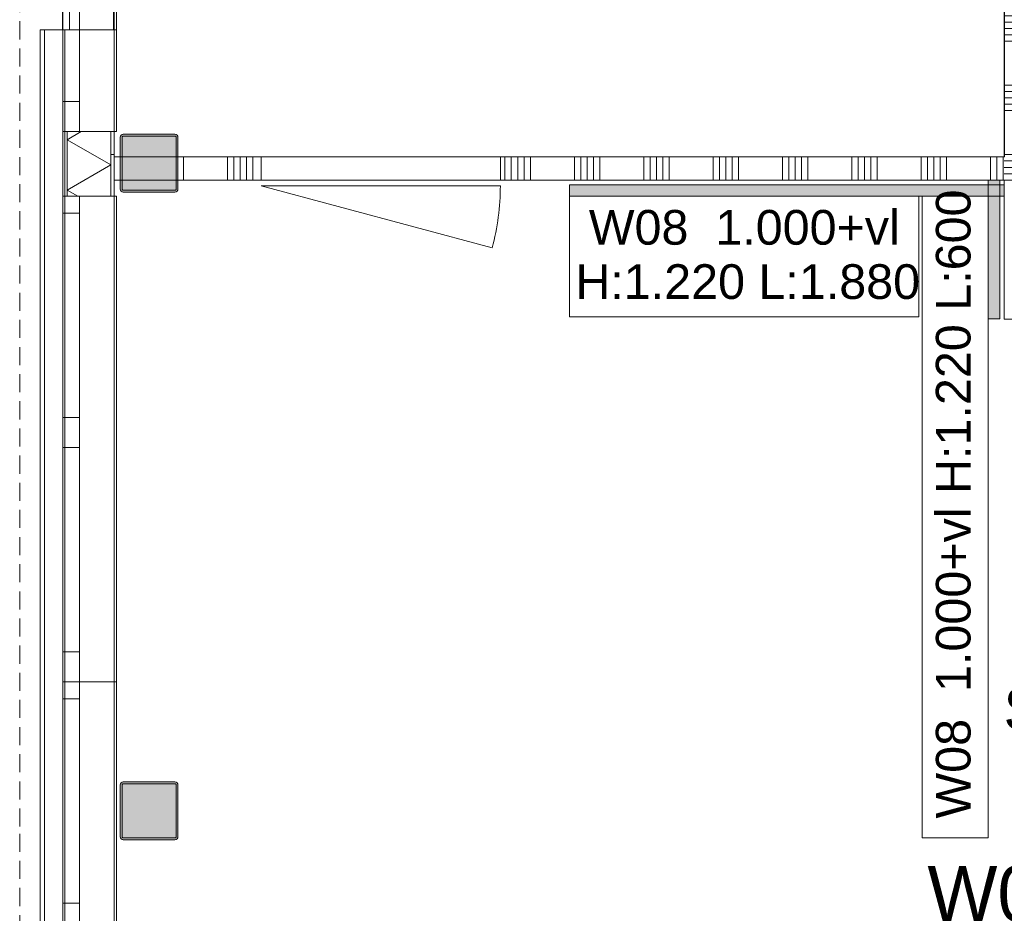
# Model space of a CAD drawing. Header units: millimetres. Extents: x -409 to 257590, y -7854 to 67330.
# Tile 101 of 205: x -409 to 3850, y 35720 to 39583. Entities that reach past the tile are written whole.
import ezdxf
from ezdxf.enums import TextEntityAlignment as Align

# ---------------------------------------------------------------- set-up
doc = ezdxf.new("R2010")
doc.units = ezdxf.units.MM
doc.header["$MEASUREMENT"] = 0
doc.linetypes.add('B0702', pattern=[117.37, 78.119999, -39.250001])
doc.linetypes.add('Wipeout_Contour', pattern=[1000, 0, -1000])
for name, color, linetype in [('42 Binnenwandafw', 7, 'Continuous'), ('42 Binnenwandafw Doorsnede-arcering', 7, 'Continuous'), ('Info Wandafwerking aanduiding', 7, 'Continuous'), ('New_21 Buitenwanden', 7, 'Continuous'), ('New_21 Buitenwanden Doorsnede-arcering', 7, 'Continuous'), ('New_21 Buitenwanden Laagscheidingslijnen', 7, 'Continuous'), ('New_21 Buitenwanden Ramen', 7, 'Continuous'), ('New_21 Vliesgevels', 7, 'Continuous'), ('New_21 Vliesgevels Afdek-arcering', 7, 'Continuous'), ('New_22 NC Binnenwanden', 7, 'Continuous'), ('New_22 NC Binnenwanden Deuren', 7, 'Continuous'), ('New_22 NC Binnenwanden Doorsnede-arcering', 7, 'Continuous'), ('New_23 Vloeren', 7, 'Continuous'), ('New_41 Buitenwandafwerking houten latten', 7, 'Continuous'), ('New_Z Ruimtefuncties', 7, 'Continuous'), ('New_Z Ruimtefuncties Zone omranding', 7, 'Continuous'), ('New_Z Ruimtefuncties Zone tekst', 7, 'Continuous'), ('S-COLS-____-OTLN.RVT S', 7, 'Continuous'), ('S-COLS-____-OTLN.RVT S 2D arcering', 7, 'Continuous')]:
    doc.layers.add(name, color=color, linetype=linetype)
doc.styles.add('GENERATED_STYLE_1', font='txt')
doc.styles.add('GENERATED_STYLE_2', font='txt')
pattern_1 = [(1e-14, (0, 0), (0, 200), [])]

# ---------------------------------------------------------------- blocks, each defined once
blk = doc.blocks.new('Slab_1_2', base_point=(0, 42578.3))
at = {"layer": 'New_23 Vloeren', "color": 1, "linetype": 'Continuous', "lineweight": 0, "flags": 128}
blk.add_lwpolyline([(25600, 28000.1), (25600, 47486.3), (25600, 47510), (25600, 63060), (0, 63060), (0, 42578.3), (0, 39540), (0, 17060)], dxfattribs=at)
blk = doc.blocks.new('Wall_218_2', base_point=(-0.2, 39540))
at = {"layer": 'New_21 Buitenwanden', "color": 8, "linetype": 'Continuous', "lineweight": 0, "true_color": 0x778488}
for p, q in [((-302.2, 39540), (-302.2, 16845.8)), ((-214.2, 39540), (-214.2, 16915.8))]:
    blk.add_line(p, q, dxfattribs=at)
at = {"layer": 'New_21 Buitenwanden', "color": 8, "linetype": 'Continuous', "lineweight": 0, "true_color": 0x778488, "flags": 128}
for points in [[(-320.2, 39540), (-320.2, 16757.8)], [(-320.2, 39540), (-302.2, 39540)], [(-302.2, 39540), (-214.2, 39540)], [(-214.2, 39540), (-144.2, 39540)], [(-144.2, 39540), (-0.2, 39540)], [(-0.2, 17059.8), (-0.2, 39540)]]:
    blk.add_lwpolyline(points, dxfattribs=at)
blk = doc.blocks.new('*X917')
at = {"layer": 'New_22 NC Binnenwanden Doorsnede-arcering', "color": 254, "linetype": 'Continuous', "lineweight": 0, "true_color": 0xe9ebeb}
for p, q in [((3923, 40990.3), (3850, 40990.3)), ((3950, 40990.3), (3923, 40990.3)), ((3923, 40800), (3850, 40800)), ((3923, 40772.6), (3850, 40772.6)), ((3950, 40800), (3923, 40800)), ((3950, 40772.6), (3923, 40772.6)), ((3923, 40745.1), (3850, 40745.1)), ((3950, 40745.1), (3923, 40745.1)), ((3923, 40717.7), (3850, 40717.7)), ((3923, 40690.3), (3850, 40690.3)), ((3950, 40717.7), (3923, 40717.7)), ((3950, 40690.3), (3923, 40690.3)), ((3923, 40500), (3850, 40500)), ((3923, 40472.6), (3850, 40472.6)), ((3950, 40500), (3923, 40500)), ((3950, 40472.6), (3923, 40472.6)), ((3923, 40445.1), (3850, 40445.1)), ((3950, 40445.1), (3923, 40445.1)), ((3923, 40417.7), (3850, 40417.7)), ((3923, 40390.3), (3850, 40390.3)), ((3950, 40417.7), (3923, 40417.7)), ((3950, 40390.3), (3923, 40390.3)), ((3923, 40200), (3850, 40200)), ((3923, 40172.6), (3850, 40172.6)), ((3950, 40200), (3923, 40200)), ((3950, 40172.6), (3923, 40172.6)), ((3923, 40145.1), (3850, 40145.1)), ((3950, 40145.1), (3923, 40145.1)), ((3923, 40117.7), (3850, 40117.7)), ((3923, 40090.3), (3850, 40090.3)), ((3950, 40117.7), (3923, 40117.7)), ((3950, 40090.3), (3923, 40090.3)), ((3923, 39900), (3850, 39900)), ((3923, 39872.6), (3850, 39872.6)), ((3950, 39900), (3923, 39900)), ((3950, 39872.6), (3923, 39872.6)), ((3923, 39845.1), (3850, 39845.1)), ((3950, 39845.1), (3923, 39845.1)), ((3923, 39817.7), (3850, 39817.7)), ((3923, 39790.3), (3850, 39790.3)), ((3950, 39817.7), (3923, 39817.7)), ((3950, 39790.3), (3923, 39790.3)), ((3923, 39600), (3850, 39600)), ((3923, 39572.6), (3850, 39572.6)), ((3950, 39600), (3923, 39600)), ((3950, 39572.6), (3923, 39572.6)), ((3923, 39545.1), (3850, 39545.1)), ((3950, 39545.1), (3923, 39545.1)), ((3923, 39517.7), (3850, 39517.7)), ((3923, 39490.3), (3850, 39490.3)), ((3950, 39517.7), (3923, 39517.7)), ((3950, 39490.3), (3923, 39490.3)), ((3923, 39300), (3850, 39300)), ((3923, 39272.6), (3850, 39272.6)), ((3950, 39300), (3923, 39300)), ((3950, 39272.6), (3923, 39272.6)), ((3923, 39245.1), (3850, 39245.1)), ((3950, 39245.1), (3923, 39245.1)), ((3923, 39217.7), (3850, 39217.7)), ((3923, 39190.3), (3850, 39190.3)), ((3950, 39217.7), (3923, 39217.7)), ((3950, 39190.3), (3923, 39190.3)), ((3923, 39000), (3850, 39000)), ((3950, 39000), (3923, 39000))]:
    blk.add_line(p, q, dxfattribs=at)
blk = doc.blocks.new('*X918')
at = {"layer": 'New_22 NC Binnenwanden Doorsnede-arcering', "color": 254, "linetype": 'Continuous', "lineweight": 0, "true_color": 0xe9ebeb}
for p, q in [((3923, 38972.6), (3867.4, 38972.6)), ((3950, 38972.6), (3923, 38972.6)), ((3923, 38945.1), (3894.9, 38945.1)), ((3950, 38945.1), (3923, 38945.1)), ((3923, 38917.7), (3922.3, 38917.7)), ((3950, 38917.7), (3923, 38917.7)), ((3950, 38890.3), (3949.7, 38890.3))]:
    blk.add_line(p, q, dxfattribs=at)
blk = doc.blocks.new('*X919')
at = {"layer": 'New_22 NC Binnenwanden Doorsnede-arcering', "color": 254, "linetype": 'Continuous', "lineweight": 0, "true_color": 0xe9ebeb}
for p, q in [((3867.4, 38972.6), (3850, 38972.6)), ((3894.9, 38945.1), (3850, 38945.1)), ((3922.3, 38917.7), (3850, 38917.7)), ((3923, 38890.3), (3850, 38890.3)), ((3949.7, 38890.3), (3923, 38890.3))]:
    blk.add_line(p, q, dxfattribs=at)
blk = doc.blocks.new('Wall_229_2', base_point=(3850, 38990))
at = {"layer": 'New_22 NC Binnenwanden', "color": 8, "linetype": 'Continuous', "lineweight": 0, "true_color": 0x778488, "flags": 128}
for points in [[(3850, 41010), (3850, 38990)], [(3950, 38890), (3950, 41010)], [(3950, 38890), (3850, 38890)]]:
    blk.add_lwpolyline(points, dxfattribs=at)
at = {"layer": 'New_22 NC Binnenwanden', "color": 8, "lineweight": 0, "true_color": 0x778488}
for name in ['*X917', '*X919', '*X918']:
    blk.add_blockref(name, (0, 0), dxfattribs=at)
blk = doc.blocks.new('Curtain Wall_64_2')
at = {"color": 254, "linetype": 'Wipeout_Contour', "lineweight": 0, "ltscale": 167281.200661}
blk.add_wipeout([(-4, 41060), (-4, 42580), (-224, 42580), (-224, 41060)], dxfattribs=at).dxf.layer = 'New_21 Vliesgevels Afdek-arcering'
at = {"layer": 'New_21 Vliesgevels', "color": 1, "linetype": 'Continuous', "lineweight": 0, "flags": 128}
blk.add_lwpolyline([(-4, 42580), (-224, 42580)], dxfattribs=at)
at = {"color": 254, "linetype": 'Wipeout_Contour', "lineweight": 0, "ltscale": 161201.245983}
blk.add_wipeout([(-4, 41060), (-224, 41060), (-224, 39540), (-4, 39540)], dxfattribs=at).dxf.layer = 'New_21 Vliesgevels Afdek-arcering'
at = {"layer": 'New_21 Vliesgevels', "color": 1, "linetype": 'Continuous', "lineweight": 0, "flags": 128}
for points in [[(-224, 39540), (-224, 41060), (-224, 42580)], [(-194, 42580), (-194, 41060), (-194, 39540)], [(-4, 39540), (-4, 41060), (-4, 42580)], [(-224, 39540), (-4, 39540)]]:
    blk.add_lwpolyline(points, dxfattribs=at)
blk = doc.blocks.new('*X1457')
at = {"layer": 'New_21 Buitenwanden Doorsnede-arcering', "color": 254, "linetype": 'Continuous', "lineweight": 0, "true_color": 0xe9ebeb}
for q in [(-46.3, 41120), (-154.3, 41000)]:
    blk.add_line((-204.2, 41028.8), q, dxfattribs=at)
blk = doc.blocks.new('R rechthoekige opening 22_3')
at = {"layer": 'New_21 Buitenwanden Ramen', "color": 1, "linetype": 'Continuous', "lineweight": 0}
for p, q in [((-730, 150), (-730, 160)), ((-730, 160), (730, 160)), ((730, 160), (730, 150))]:
    blk.add_line(p, q, dxfattribs=at)
at = {"layer": 'New_21 Buitenwanden Ramen', "color": 9, "linetype": 'Continuous', "lineweight": 0}
for p, q in [((-730, 135), (-730, 150)), ((-730, 0), (-730, 135)), ((730, 135), (730, 150)), ((730, 0), (730, 135)), ((-730, -54), (-730, 0)), ((730, -54), (730, 0)), ((-730, -72), (-730, -54)), ((730, -72), (730, -54))]:
    blk.add_line(p, q, dxfattribs=at)
blk = doc.blocks.new('Wall_349_2', base_point=(-0.2, 42580))
at = {"layer": 'New_21 Buitenwanden Doorsnede-arcering', "linetype": 'Continuous', "lineweight": 0, "true_color": 0xe9ebeb}
h = blk.add_hatch(dxfattribs=at)
h.set_pattern_fill('930_Lijnen_vert_200_0002', color=254, style=0, pattern_type=2)
h.set_pattern_definition(pattern_1)
h.paths.add_polyline_path([(-15.2, 41120), (-15.2, 41000), (-0.2, 41000), (-0.2, 41120)])
at = {"layer": 'New_21 Buitenwanden', "color": 8, "linetype": 'Continuous', "lineweight": 0, "true_color": 0x778488}
for p, q in [((-222.2, 42580), (-204.2, 42580)), ((-204.2, 42580), (-150.2, 42580)), ((-150.2, 42580), (-15.2, 42580)), ((-15.2, 42580), (-0.2, 42580)), ((-222.2, 41120), (-204.2, 41120)), ((-204.2, 41120), (-150.2, 41120)), ((-150.2, 41120), (-15.2, 41120)), ((-15.2, 41120), (-0.2, 41120)), ((-222.2, 41000), (-204.2, 41000)), ((-204.2, 41000), (-150.2, 41000)), ((-150.2, 41000), (-15.2, 41000)), ((-15.2, 41000), (-0.2, 41000)), ((-222.2, 39540), (-204.2, 39540)), ((-204.2, 39540), (-150.2, 39540)), ((-150.2, 39540), (-15.2, 39540)), ((-15.2, 39540), (-0.2, 39540))]:
    blk.add_line(p, q, dxfattribs=at)
at = {"layer": 'New_21 Buitenwanden', "color": 8, "linetype": 'Continuous', "lineweight": 0, "true_color": 0x778488, "flags": 128}
for points in [[(-222.2, 41120), (-222.2, 41000)], [(-0.2, 41000), (-0.2, 41120)]]:
    blk.add_lwpolyline(points, dxfattribs=at)
at = {"layer": 'New_21 Buitenwanden Laagscheidingslijnen', "color": 8, "linetype": 'Continuous', "lineweight": 0, "true_color": 0x778488}
for p, q in [((-204.2, 41120), (-204.2, 41000)), ((-15.2, 41000), (-15.2, 41120))]:
    blk.add_line(p, q, dxfattribs=at)
at = {"layer": 'New_21 Buitenwanden', "color": 8, "lineweight": 0, "true_color": 0x778488}
blk.add_blockref('*X1457', (0, 0), dxfattribs=at)
at = {"layer": 'New_21 Buitenwanden Ramen', "color": 1, "linetype": 'Continuous', "lineweight": 0, "xscale": -1, "zscale": 1000, "rotation": 270.0000000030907}
for p in [(-150.2, 41850), (-150.2, 40270)]:
    blk.add_blockref('R rechthoekige opening 22_3', p, dxfattribs=at)
blk = doc.blocks.new('Wall_410_2', base_point=(1969.6, 38890))
at = {"layer": '42 Binnenwandafw Doorsnede-arcering', "linetype": 'Continuous', "lineweight": 0, "true_color": 0x934451}
blk.add_hatch(color=15, dxfattribs=at).paths.add_polyline_path([(1969.5, 38820), (3849.9, 38819.9), (3849.9, 38869.9), (1969.6, 38870)])
at = {"layer": '42 Binnenwandafw', "color": 15, "linetype": 'Continuous', "lineweight": 0, "true_color": 0x934451, "flags": 128}
for points in [[(1969.6, 38870), (1969.5, 38820)], [(3849.9, 38869.9), (1969.6, 38870)], [(3849.9, 38819.9), (3849.9, 38869.9)], [(1969.5, 38820), (3849.9, 38819.9)]]:
    blk.add_lwpolyline(points, dxfattribs=at)
blk = doc.blocks.new('Wall_411_2', base_point=(3850, 38889.9))
at = {"layer": '42 Binnenwandafw Doorsnede-arcering', "linetype": 'Continuous', "lineweight": 0, "true_color": 0x934451}
blk.add_hatch(color=15, dxfattribs=at).paths.add_polyline_path([(3780, 38889.9), (3780, 38289.6), (3830, 38289.6), (3830, 38889.9)])
at = {"layer": '42 Binnenwandafw', "color": 15, "linetype": 'Continuous', "lineweight": 0, "true_color": 0x934451, "flags": 128}
for points in [[(3780, 38889.9), (3780, 38289.6)], [(3830, 38889.9), (3780, 38889.9)], [(3830, 38289.6), (3830, 38889.9)], [(3780, 38289.6), (3830, 38289.6)]]:
    blk.add_lwpolyline(points, dxfattribs=at)
blk = doc.blocks.new('Column 327[10]_2', base_point=(0.5, 3))
at = {"layer": 'S-COLS-____-OTLN.RVT S 2D arcering', "linetype": 'Continuous', "lineweight": 0, "true_color": 0x778488}
h = blk.add_hatch(color=8, dxfattribs=at)
h.paths.add_polyline_path([(25.5, 38851), (26.5, 38846), (29.3, 38841.8), (33.5, 38838.9), (38.5, 38838), (262.5, 38838), (267.5, 38838.9), (271.7, 38841.8), (274.5, 38846), (275.5, 38851), (275.5, 39075), (274.5, 39079.9), (271.7, 39084.1), (267.5, 39087), (262.5, 39088), (38.5, 39088), (33.5, 39087), (29.3, 39084.1), (26.5, 39079.9), (25.5, 39075)])
h.paths.add_polyline_path([(262.5, 38846), (38.5, 38846), (36.6, 38846.3), (35, 38847.4), (33.9, 38849), (33.5, 38851), (33.5, 39075), (33.9, 39076.9), (35, 39078.5), (36.6, 39079.6), (38.5, 39080), (262.5, 39080), (264.4, 39079.6), (266.1, 39078.5), (267.1, 39076.9), (267.5, 39075), (267.5, 38851), (267.1, 38849), (266.1, 38847.4), (264.4, 38846.3)], flags=0)
blk.add_hatch(color=8, dxfattribs=at).paths.add_polyline_path([(262.5, 39080), (38.5, 39080), (36.6, 39079.6), (35, 39078.5), (33.9, 39076.9), (33.5, 39075), (33.5, 38851), (33.9, 38849), (35, 38847.4), (36.6, 38846.3), (38.5, 38846), (262.5, 38846), (264.4, 38846.3), (266.1, 38847.4), (267.1, 38849), (267.5, 38851), (267.5, 39075), (267.1, 39076.9), (266.1, 39078.5), (264.4, 39079.6)])
at = {"layer": 'S-COLS-____-OTLN.RVT S', "color": 1, "linetype": 'Continuous', "lineweight": 0}
for p, q in [((26.5, 39079.9), (25.5, 39075)), ((25.5, 39075), (25.5, 38851)), ((29.3, 39084.1), (26.5, 39079.9)), ((33.5, 39087), (29.3, 39084.1)), ((38.5, 39088), (33.5, 39087)), ((33.5, 39075), (33.9, 39076.9)), ((33.5, 38851), (33.5, 39075)), ((33.9, 39076.9), (35, 39078.5)), ((35, 39078.5), (36.6, 39079.6)), ((36.6, 39079.6), (38.5, 39080)), ((262.5, 39088), (38.5, 39088)), ((38.5, 39080), (262.5, 39080)), ((267.5, 39087), (262.5, 39088)), ((262.5, 39080), (264.4, 39079.6)), ((264.4, 39079.6), (266.1, 39078.5)), ((266.1, 39078.5), (267.1, 39076.9)), ((267.1, 39076.9), (267.5, 39075)), ((271.7, 39084.1), (267.5, 39087)), ((267.5, 39075), (267.5, 38851)), ((274.5, 39079.9), (271.7, 39084.1)), ((275.5, 39075), (274.5, 39079.9)), ((275.5, 38851), (275.5, 39075)), ((25.5, 38851), (26.5, 38846)), ((26.5, 38846), (29.3, 38841.8)), ((33.9, 38849), (33.5, 38851)), ((35, 38847.4), (33.9, 38849)), ((36.6, 38846.3), (35, 38847.4)), ((38.5, 38846), (36.6, 38846.3)), ((262.5, 38846), (38.5, 38846)), ((264.4, 38846.3), (262.5, 38846)), ((266.1, 38847.4), (264.4, 38846.3)), ((267.1, 38849), (266.1, 38847.4)), ((267.5, 38851), (267.1, 38849)), ((271.7, 38841.8), (274.5, 38846)), ((274.5, 38846), (275.5, 38851)), ((29.3, 38841.8), (33.5, 38838.9)), ((33.5, 38838.9), (38.5, 38838)), ((38.5, 38838), (262.5, 38838)), ((262.5, 38838), (267.5, 38838.9)), ((267.5, 38838.9), (271.7, 38841.8))]:
    blk.add_line(p, q, dxfattribs=at)
blk = doc.blocks.new('Column 328[11]_2', base_point=(0.5, 3))
at = {"layer": 'S-COLS-____-OTLN.RVT S 2D arcering', "linetype": 'Continuous', "lineweight": 0, "true_color": 0x778488}
h = blk.add_hatch(color=8, dxfattribs=at)
h.paths.add_polyline_path([(25.5, 36051), (26.5, 36046), (29.3, 36041.8), (33.5, 36038.9), (38.5, 36038), (262.5, 36038), (267.5, 36038.9), (271.7, 36041.8), (274.5, 36046), (275.5, 36051), (275.5, 36275), (274.5, 36279.9), (271.7, 36284.1), (267.5, 36287), (262.5, 36288), (38.5, 36288), (33.5, 36287), (29.3, 36284.1), (26.5, 36279.9), (25.5, 36275)])
h.paths.add_polyline_path([(262.5, 36046), (38.5, 36046), (36.6, 36046.3), (35, 36047.4), (33.9, 36049), (33.5, 36051), (33.5, 36275), (33.9, 36276.9), (35, 36278.5), (36.6, 36279.6), (38.5, 36280), (262.5, 36280), (264.4, 36279.6), (266.1, 36278.5), (267.1, 36276.9), (267.5, 36275), (267.5, 36051), (267.1, 36049), (266.1, 36047.4), (264.4, 36046.3)], flags=0)
blk.add_hatch(color=8, dxfattribs=at).paths.add_polyline_path([(262.5, 36280), (38.5, 36280), (36.6, 36279.6), (35, 36278.5), (33.9, 36276.9), (33.5, 36275), (33.5, 36051), (33.9, 36049), (35, 36047.4), (36.6, 36046.3), (38.5, 36046), (262.5, 36046), (264.4, 36046.3), (266.1, 36047.4), (267.1, 36049), (267.5, 36051), (267.5, 36275), (267.1, 36276.9), (266.1, 36278.5), (264.4, 36279.6)])
at = {"layer": 'S-COLS-____-OTLN.RVT S', "color": 1, "linetype": 'Continuous', "lineweight": 0}
for p, q in [((26.5, 36279.9), (25.5, 36275)), ((25.5, 36275), (25.5, 36051)), ((29.3, 36284.1), (26.5, 36279.9)), ((33.5, 36287), (29.3, 36284.1)), ((38.5, 36288), (33.5, 36287)), ((33.5, 36275), (33.9, 36276.9)), ((33.5, 36051), (33.5, 36275)), ((33.9, 36276.9), (35, 36278.5)), ((35, 36278.5), (36.6, 36279.6)), ((36.6, 36279.6), (38.5, 36280)), ((262.5, 36288), (38.5, 36288)), ((38.5, 36280), (262.5, 36280)), ((267.5, 36287), (262.5, 36288)), ((262.5, 36280), (264.4, 36279.6)), ((264.4, 36279.6), (266.1, 36278.5)), ((266.1, 36278.5), (267.1, 36276.9)), ((267.1, 36276.9), (267.5, 36275)), ((271.7, 36284.1), (267.5, 36287)), ((267.5, 36275), (267.5, 36051)), ((274.5, 36279.9), (271.7, 36284.1)), ((275.5, 36275), (274.5, 36279.9)), ((275.5, 36051), (275.5, 36275)), ((25.5, 36051), (26.5, 36046)), ((26.5, 36046), (29.3, 36041.8)), ((29.3, 36041.8), (33.5, 36038.9)), ((33.9, 36049), (33.5, 36051)), ((33.5, 36038.9), (38.5, 36038)), ((35, 36047.4), (33.9, 36049)), ((36.6, 36046.3), (35, 36047.4)), ((38.5, 36046), (36.6, 36046.3)), ((262.5, 36046), (38.5, 36046)), ((38.5, 36038), (262.5, 36038)), ((264.4, 36046.3), (262.5, 36046)), ((262.5, 36038), (267.5, 36038.9)), ((266.1, 36047.4), (264.4, 36046.3)), ((267.1, 36049), (266.1, 36047.4)), ((267.5, 36051), (267.1, 36049)), ((267.5, 36038.9), (271.7, 36041.8)), ((271.7, 36041.8), (274.5, 36046)), ((274.5, 36046), (275.5, 36051))]:
    blk.add_line(p, q, dxfattribs=at)
blk = doc.blocks.new('SBO_2.07_32_2', base_point=(3926.8, 36168.2))
at = {"layer": 'New_Z Ruimtefuncties Zone tekst', "color": 2, "lineweight": 0}
for tag, height, style, p in [('DUMMY_938', 180, 'GENERATED_STYLE_1', (4355.8, 36733.9)), ('ROOM_NAME', 180, 'GENERATED_STYLE_1', (4355.8, 36692.8)), ('DUMMY_939', 180, 'GENERATED_STYLE_1', (4355.8, 36356.8)), ('ROOM_NUMBER', 180, 'GENERATED_STYLE_1', (4355.8, 36315.6)), ('stWallCovering', 240, 'GENERATED_STYLE_2', (4355.8, 35924.8))]:
    blk.add_attdef(tag, text='', height=height, dxfattribs=dict(at, style=style)).set_placement(p, align=Align.TOP_RIGHT)
at = {"layer": 'New_Z Ruimtefuncties Zone tekst', "color": 2, "lineweight": 0, "style": 'GENERATED_STYLE_2'}
blk.add_attdef('DUMMY_940', text='', height=240, dxfattribs=at).set_placement((3497.8, 35979.6), align=Align.TOP_LEFT)
blk = doc.blocks.new('Curtain Wall_74_2')
at = {"layer": 'New_41 Buitenwandafwerking houten latten', "color": 253, "linetype": 'B0702', "lineweight": 0, "true_color": 0x99a3a6, "flags": 128}
for points in [[(-409.2, 63050.6), (-409.2, 63005.2), (-409.2, 62905.2), (-409.2, 62805.2), (-409.2, 62705.2), (-409.2, 62659.8), (-409.2, 62559.8), (-409.2, 62459.8), (-409.2, 62359.8), (-409.2, 62314.4), (-409.2, 62214.4), (-409.2, 62114.4), (-409.2, 62014.4), (-409.2, 61969), (-409.2, 61869), (-409.2, 61769), (-409.2, 61669), (-409.2, 61623.6), (-409.2, 61523.6), (-409.2, 61423.6), (-409.2, 61323.6), (-409.2, 61278.2), (-409.2, 61178.2), (-409.2, 61078.2), (-409.2, 60978.2), (-409.2, 60932.8), (-409.2, 60832.8), (-409.2, 60732.8), (-409.2, 60632.8), (-409.2, 60587.4), (-409.2, 60487.4), (-409.2, 60387.4), (-409.2, 60287.4), (-409.2, 60242), (-409.2, 60142), (-409.2, 60042), (-409.2, 59942), (-409.2, 59896.6), (-409.2, 59796.6), (-409.2, 59696.6), (-409.2, 59596.6), (-409.2, 59551.2), (-409.2, 59451.2), (-409.2, 59351.2), (-409.2, 59251.2), (-409.2, 59205.8), (-409.2, 59105.8), (-409.2, 59005.8), (-409.2, 58905.8), (-409.2, 58860.4), (-409.2, 58760.4), (-409.2, 58660.4), (-409.2, 58560.4), (-409.2, 58515), (-409.2, 58415), (-409.2, 58315), (-409.2, 58215), (-409.2, 58169.6), (-409.2, 58069.6), (-409.2, 57969.6), (-409.2, 57869.6), (-409.2, 57824.2), (-409.2, 57724.2), (-409.2, 57624.2), (-409.2, 57524.2), (-409.2, 57478.8), (-409.2, 57378.8), (-409.2, 57278.8), (-409.2, 57178.8), (-409.2, 57133.4), (-409.2, 57033.4), (-409.2, 56933.4), (-409.2, 56833.4), (-409.2, 56788), (-409.2, 56688), (-409.2, 56588), (-409.2, 56488), (-409.2, 56442.6), (-409.2, 56342.6), (-409.2, 56242.6), (-409.2, 56142.6), (-409.2, 56097.2), (-409.2, 55997.2), (-409.2, 55897.2), (-409.2, 55797.2), (-409.2, 55751.8), (-409.2, 55651.8), (-409.2, 55551.8), (-409.2, 55451.8), (-409.2, 55406.4), (-409.2, 55306.4), (-409.2, 55206.4), (-409.2, 55106.4), (-409.2, 55061), (-409.2, 54961), (-409.2, 54861), (-409.2, 54761), (-409.2, 54715.6), (-409.2, 54615.6), (-409.2, 54515.6), (-409.2, 54415.6), (-409.2, 54370.2), (-409.2, 54270.2), (-409.2, 54170.2), (-409.2, 54070.2), (-409.2, 54024.8), (-409.2, 53924.8), (-409.2, 53824.8), (-409.2, 53724.8), (-409.2, 53679.4), (-409.2, 53579.4), (-409.2, 53479.4), (-409.2, 53379.4), (-409.2, 53334), (-409.2, 53234), (-409.2, 53134), (-409.2, 53034), (-409.2, 52988.6), (-409.2, 52888.6), (-409.2, 52788.6), (-409.2, 52688.6), (-409.2, 52643.2), (-409.2, 52543.2), (-409.2, 52443.2), (-409.2, 52343.2), (-409.2, 52297.8), (-409.2, 52197.8), (-409.2, 52097.8), (-409.2, 51997.8), (-409.2, 51952.4), (-409.2, 51852.4), (-409.2, 51752.4), (-409.2, 51652.4), (-409.2, 51607), (-409.2, 51507), (-409.2, 51407), (-409.2, 51307), (-409.2, 51261.6), (-409.2, 51161.6), (-409.2, 51061.6), (-409.2, 50961.6), (-409.2, 50916.2), (-409.2, 50816.2), (-409.2, 50716.2), (-409.2, 50616.2), (-409.2, 50570.8), (-409.2, 50470.8), (-409.2, 50370.8), (-409.2, 50270.8), (-409.2, 50225.4), (-409.2, 50125.4), (-409.2, 50025.4), (-409.2, 49925.4), (-409.2, 49880), (-409.2, 49780), (-409.2, 49680), (-409.2, 49580), (-409.2, 49534.6), (-409.2, 49434.6), (-409.2, 49334.6), (-409.2, 49234.6), (-409.2, 49189.2), (-409.2, 49089.2), (-409.2, 48989.2), (-409.2, 48889.2), (-409.2, 48843.8), (-409.2, 48743.8), (-409.2, 48643.8), (-409.2, 48543.8), (-409.2, 48498.4), (-409.2, 48398.4), (-409.2, 48298.4), (-409.2, 48198.4), (-409.2, 48153), (-409.2, 48053), (-409.2, 47953), (-409.2, 47853), (-409.2, 47807.6), (-409.2, 47707.6), (-409.2, 47607.6), (-409.2, 47507.6), (-409.2, 47462.2), (-409.2, 47362.2), (-409.2, 47262.2), (-409.2, 47162.2), (-409.2, 47116.8), (-409.2, 47016.8), (-409.2, 46916.8), (-409.2, 46816.8), (-409.2, 46771.4), (-409.2, 46671.4), (-409.2, 46571.4), (-409.2, 46471.4), (-409.2, 46426), (-409.2, 46326), (-409.2, 46226), (-409.2, 46126), (-409.2, 46080.6), (-409.2, 45980.6), (-409.2, 45880.6), (-409.2, 45780.6), (-409.2, 45735.2), (-409.2, 45635.2), (-409.2, 45535.2), (-409.2, 45435.2), (-409.2, 45389.8), (-409.2, 45289.8), (-409.2, 45189.8), (-409.2, 45089.8), (-409.2, 45044.4), (-409.2, 44944.4), (-409.2, 44844.4), (-409.2, 44744.4), (-409.2, 44699), (-409.2, 44599), (-409.2, 44499), (-409.2, 44399), (-409.2, 44353.6), (-409.2, 44253.6), (-409.2, 44153.6), (-409.2, 44053.6), (-409.2, 44008.2), (-409.2, 43908.2), (-409.2, 43808.2), (-409.2, 43708.2), (-409.2, 43662.8), (-409.2, 43562.8), (-409.2, 43462.8), (-409.2, 43362.8), (-409.2, 43317.4), (-409.2, 43217.4), (-409.2, 43117.4), (-409.2, 43017.4), (-409.2, 42972), (-409.2, 42872), (-409.2, 42772), (-409.2, 42672), (-409.2, 42626.6), (-409.2, 42526.6), (-409.2, 42426.6), (-409.2, 42326.6), (-409.2, 42281.2), (-409.2, 42181.2), (-409.2, 42081.2), (-409.2, 41981.2), (-409.2, 41935.8), (-409.2, 41835.8), (-409.2, 41735.8), (-409.2, 41635.8), (-409.2, 41590.4), (-409.2, 41490.4), (-409.2, 41390.4), (-409.2, 41290.4), (-409.2, 41245), (-409.2, 41145), (-409.2, 41045), (-409.2, 40945), (-409.2, 40899.6), (-409.2, 40799.6), (-409.2, 40699.6), (-409.2, 40599.6), (-409.2, 40554.2), (-409.2, 40454.2), (-409.2, 40354.2), (-409.2, 40254.2), (-409.2, 40208.8), (-409.2, 40108.8), (-409.2, 40008.8), (-409.2, 39908.8), (-409.2, 39863.4), (-409.2, 39763.4), (-409.2, 39663.4), (-409.2, 39563.4), (-409.2, 39518), (-409.2, 39418), (-409.2, 39318), (-409.2, 39218), (-409.2, 39172.6), (-409.2, 39072.6), (-409.2, 38972.6), (-409.2, 38872.6), (-409.2, 38827.2), (-409.2, 38727.2), (-409.2, 38627.2), (-409.2, 38527.2), (-409.2, 38481.8), (-409.2, 38381.8), (-409.2, 38281.8), (-409.2, 38181.8), (-409.2, 38136.4), (-409.2, 38036.4), (-409.2, 37936.4), (-409.2, 37836.4), (-409.2, 37791), (-409.2, 37691), (-409.2, 37591), (-409.2, 37491), (-409.2, 37445.6), (-409.2, 37345.6), (-409.2, 37245.6), (-409.2, 37145.6), (-409.2, 37100.2), (-409.2, 37000.2), (-409.2, 36900.2), (-409.2, 36800.2), (-409.2, 36754.8), (-409.2, 36654.8), (-409.2, 36554.8), (-409.2, 36454.8), (-409.2, 36409.4), (-409.2, 36309.4), (-409.2, 36209.4), (-409.2, 36109.4), (-409.2, 36064)], [(-409.2, 36064), (-409.2, 35964), (-409.2, 35864), (-409.2, 35764), (-409.2, 35718.6), (-409.2, 35618.6), (-409.2, 35518.6), (-409.2, 35418.6), (-409.2, 35373.2), (-409.2, 35273.2), (-409.2, 35173.2), (-409.2, 35073.2), (-409.2, 35027.8), (-409.2, 34927.8), (-409.2, 34827.8), (-409.2, 34727.8), (-409.2, 34682.4), (-409.2, 34582.4), (-409.2, 34482.4), (-409.2, 34382.4), (-409.2, 34337), (-409.2, 34237), (-409.2, 34137), (-409.2, 34037), (-409.2, 33991.6), (-409.2, 33891.6), (-409.2, 33791.6), (-409.2, 33691.6), (-409.2, 33646.2), (-409.2, 33546.2), (-409.2, 33446.2), (-409.2, 33346.2), (-409.2, 33300.8), (-409.2, 33200.8), (-409.2, 33100.8), (-409.2, 33000.8), (-409.2, 32955.4), (-409.2, 32855.4), (-409.2, 32755.4), (-409.2, 32655.4), (-409.2, 32610), (-409.2, 32510), (-409.2, 32410), (-409.2, 32310), (-409.2, 32264.6), (-409.2, 32164.6), (-409.2, 32064.6), (-409.2, 31964.6), (-409.2, 31919.2), (-409.2, 31819.2), (-409.2, 31719.2), (-409.2, 31619.2), (-409.2, 31573.8), (-409.2, 31473.8), (-409.2, 31373.8), (-409.2, 31273.8), (-409.2, 31228.4), (-409.2, 31128.4), (-409.2, 31028.4), (-409.2, 30928.4), (-409.2, 30883), (-409.2, 30783), (-409.2, 30683), (-409.2, 30583), (-409.2, 30537.6), (-409.2, 30437.6), (-409.2, 30337.6), (-409.2, 30237.6), (-409.2, 30192.2), (-409.2, 30092.2), (-409.2, 29992.2), (-409.2, 29892.2), (-409.2, 29846.8), (-409.2, 29746.8), (-409.2, 29646.8), (-409.2, 29546.8), (-409.2, 29501.4), (-409.2, 29401.4), (-409.2, 29301.4), (-409.2, 29201.4), (-409.2, 29156), (-409.2, 29056), (-409.2, 28956), (-409.2, 28856), (-409.2, 28810.6), (-409.2, 28710.6), (-409.2, 28610.6), (-409.2, 28510.6), (-409.2, 28465.2), (-409.2, 28365.2), (-409.2, 28265.2), (-409.2, 28165.2), (-409.2, 28119.8), (-409.2, 28019.8), (-409.2, 27919.8), (-409.2, 27819.8), (-409.2, 27774.4), (-409.2, 27674.4), (-409.2, 27574.4), (-409.2, 27474.4), (-409.2, 27429), (-409.2, 27329), (-409.2, 27229), (-409.2, 27129), (-409.2, 27083.6), (-409.2, 26983.6), (-409.2, 26883.6), (-409.2, 26783.6), (-409.2, 26738.2), (-409.2, 26638.2), (-409.2, 26538.2), (-409.2, 26438.2), (-409.2, 26392.8), (-409.2, 26292.8), (-409.2, 26192.8), (-409.2, 26092.8), (-409.2, 26047.4), (-409.2, 25947.4), (-409.2, 25847.4), (-409.2, 25747.4), (-409.2, 25702), (-409.2, 25602), (-409.2, 25502), (-409.2, 25402), (-409.2, 25356.6), (-409.2, 25256.6), (-409.2, 25156.6), (-409.2, 25056.6), (-409.2, 25011.2), (-409.2, 24911.2), (-409.2, 24811.2), (-409.2, 24711.2), (-409.2, 24665.8), (-409.2, 24565.8), (-409.2, 24465.8), (-409.2, 24365.8), (-409.2, 24320.4), (-409.2, 24220.4), (-409.2, 24120.4), (-409.2, 24020.4), (-409.2, 23975), (-409.2, 23875), (-409.2, 23775), (-409.2, 23675), (-409.2, 23629.6), (-409.2, 23529.6), (-409.2, 23429.6), (-409.2, 23329.6), (-409.2, 23284.2), (-409.2, 23184.2), (-409.2, 23084.2), (-409.2, 22984.2), (-409.2, 22938.8), (-409.2, 22838.8), (-409.2, 22738.8), (-409.2, 22638.8), (-409.2, 22593.4), (-409.2, 22493.4), (-409.2, 22393.4), (-409.2, 22293.4), (-409.2, 22248), (-409.2, 22148), (-409.2, 22048), (-409.2, 21948), (-409.2, 21902.6), (-409.2, 21802.6), (-409.2, 21702.6), (-409.2, 21602.6), (-409.2, 21557.2), (-409.2, 21457.2), (-409.2, 21357.2), (-409.2, 21257.2), (-409.2, 21211.8), (-409.2, 21111.8), (-409.2, 21011.8), (-409.2, 20911.8), (-409.2, 20866.4), (-409.2, 20766.4), (-409.2, 20666.4), (-409.2, 20566.4), (-409.2, 20521), (-409.2, 20421), (-409.2, 20321), (-409.2, 20221), (-409.2, 20175.6), (-409.2, 20075.6), (-409.2, 19975.6), (-409.2, 19875.6), (-409.2, 19830.2), (-409.2, 19730.2), (-409.2, 19630.2), (-409.2, 19530.2), (-409.2, 19484.8), (-409.2, 19384.8), (-409.2, 19284.8), (-409.2, 19184.8), (-409.2, 19139.4), (-409.2, 19039.4), (-409.2, 18939.4), (-409.2, 18839.4), (-409.2, 18794), (-409.2, 18694), (-409.2, 18594), (-409.2, 18494), (-409.2, 18448.6), (-409.2, 18348.6), (-409.2, 18248.6), (-409.2, 18148.6), (-409.2, 18103.2), (-409.2, 18003.2), (-409.2, 17903.2), (-409.2, 17803.2), (-409.2, 17757.8), (-409.2, 17657.8), (-409.2, 17557.8), (-409.2, 17457.8), (-409.2, 17412.4), (-409.2, 17312.4), (-409.2, 17212.4), (-409.2, 17112.4), (-409.2, 17067)]]:
    blk.add_lwpolyline(points, dxfattribs=at)
blk = doc.blocks.new('*X2255')
at = {"layer": 'New_22 NC Binnenwanden Doorsnede-arcering', "color": 254, "linetype": 'Continuous', "lineweight": 0, "true_color": 0xe9ebeb}
blk.add_line((-0.2, 38890), (-0.2, 38990), dxfattribs=at)
blk = doc.blocks.new('Wall_498_2', base_point=(-0.2, 38990))
at = {"layer": 'New_22 NC Binnenwanden', "color": 8, "linetype": 'Continuous', "lineweight": 0, "true_color": 0x778488, "flags": 128}
for points in [[(25, 38990), (-0.2, 38990)], [(-0.2, 38990), (-0.2, 38890)], [(-0.2, 38890), (25, 38890)]]:
    blk.add_lwpolyline(points, dxfattribs=at)
at = {"layer": 'New_22 NC Binnenwanden', "color": 8, "lineweight": 0, "true_color": 0x778488}
blk.add_blockref('*X2255', (0, 0), dxfattribs=at)
blk = doc.blocks.new('*X2370')
at = {"layer": 'New_21 Buitenwanden Doorsnede-arcering', "color": 254, "linetype": 'Continuous', "lineweight": 0, "true_color": 0xe9ebeb}
for p, q in [((-204.2, 39064.7), (-143, 39100)), ((-204.2, 39064.7), (-15.2, 38955.6)), ((-204.2, 38846.4), (-15.2, 38955.6)), ((-204.2, 38846.4), (-158.4, 38820))]:
    blk.add_line(p, q, dxfattribs=at)
blk = doc.blocks.new('Rnx horizontaal 22_50')
at = {"layer": 'New_21 Buitenwanden Ramen', "color": 1, "linetype": 'Continuous', "lineweight": 0}
for p, q in [((-1050, 150), (-1050, 160)), ((-1050, 160), (1050, 160)), ((1050, 160), (1050, 150)), ((-1050, 0), (-920, 0)), ((-920, 0), (-920, -72)), ((-920, 0), (-36.5, 0)), ((-36.5, -72), (-36.5, 0)), ((-36.5, 0), (57, 0)), ((57, 0), (93.5, 0)), ((93.5, 0), (93.5, -72)), ((93.5, 0), (977, 0)), ((977, -72), (977, 0)), ((977, 0), (1050, 0)), ((-920, -72), (-1050, -72)), ((-36.5, -72), (-920, -72)), ((57, -72), (-36.5, -72)), ((93.5, -72), (57, -72)), ((977, -72), (93.5, -72)), ((1050, -72), (977, -72))]:
    blk.add_line(p, q, dxfattribs=at)
at = {"layer": 'New_21 Buitenwanden Ramen', "color": 9, "linetype": 'Continuous', "lineweight": 0}
for p, q in [((-1050, 135), (-1050, 150)), ((-1050, 0), (-1050, 135)), ((1050, 135), (1050, 150)), ((1050, 0), (1050, 135)), ((-1050, -54), (-1050, 0)), ((-1050, -54), (-1050, 0)), ((1050, -54), (1050, 0)), ((1050, -54), (1050, 0)), ((-1050, -72), (-1050, -54)), ((-1050, -72), (-1050, -54)), ((1050, -72), (1050, -54)), ((1050, -72), (1050, -54))]:
    blk.add_line(p, q, dxfattribs=at)
blk = doc.blocks.new('R2 bl ol 22')
at = {"layer": 'New_21 Buitenwanden Ramen', "color": 1, "linetype": 'Continuous', "lineweight": 0}
for p, q in [((-950, 150), (-950, 160)), ((-950, 160), (950, 160)), ((950, 160), (950, 150)), ((-950, 0), (-877, 0)), ((-877, 0), (-877, -72)), ((-877, 0), (-93.5, 0)), ((-93.5, -72), (-93.5, 0)), ((-93.5, 0), (-57, 0)), ((-57, 0), (36.5, 0)), ((36.5, 0), (36.5, -72)), ((36.5, 0), (820, 0)), ((820, -72), (820, 0)), ((820, 0), (950, 0)), ((-877, -72), (-950, -72)), ((-93.5, -72), (-877, -72)), ((-57, -72), (-93.5, -72)), ((36.5, -72), (-57, -72)), ((820, -72), (36.5, -72)), ((950, -72), (820, -72))]:
    blk.add_line(p, q, dxfattribs=at)
at = {"layer": 'New_21 Buitenwanden Ramen', "color": 9, "linetype": 'Continuous', "lineweight": 0}
for p, q in [((-950, 135), (-950, 150)), ((-950, 0), (-950, 135)), ((950, 135), (950, 150)), ((950, 0), (950, 135)), ((-950, -54), (-950, 0)), ((-950, -54), (-950, 0)), ((950, -54), (950, 0)), ((950, -54), (950, 0)), ((-950, -72), (-950, -54)), ((-950, -72), (-950, -54)), ((950, -72), (950, -54)), ((950, -72), (950, -54))]:
    blk.add_line(p, q, dxfattribs=at)
blk = doc.blocks.new('Wall_509_2', base_point=(-0.2, 39529))
at = {"layer": 'New_21 Buitenwanden Doorsnede-arcering', "linetype": 'Continuous', "lineweight": 0, "true_color": 0xe9ebeb}
h = blk.add_hatch(dxfattribs=at)
h.set_pattern_fill('930_Lijnen_vert_200_0002', color=254, style=0, pattern_type=2)
h.set_pattern_definition(pattern_1)
h.paths.add_polyline_path([(-15.2, 38820), (-0.2, 38820), (-0.2, 39100), (-15.2, 39100)])
at = {"layer": 'New_21 Buitenwanden', "color": 8, "linetype": 'Continuous', "lineweight": 0, "true_color": 0x778488}
for p, q in [((-222.2, 39100), (-204.2, 39100)), ((-204.2, 39100), (-150.2, 39100)), ((-150.2, 39100), (-15.2, 39100)), ((-15.2, 39100), (-0.2, 39100)), ((-222.2, 38820), (-204.2, 38820)), ((-204.2, 38820), (-150.2, 38820)), ((-150.2, 38820), (-15.2, 38820)), ((-15.2, 38820), (-0.2, 38820))]:
    blk.add_line(p, q, dxfattribs=at)
at = {"layer": 'New_21 Buitenwanden', "color": 8, "linetype": 'Continuous', "lineweight": 0, "true_color": 0x778488, "flags": 128}
for points in [[(-222.2, 39100), (-222.2, 38820)], [(-0.2, 38820), (-0.2, 39100)]]:
    blk.add_lwpolyline(points, dxfattribs=at)
at = {"layer": 'New_21 Buitenwanden Laagscheidingslijnen', "color": 8, "linetype": 'Continuous', "lineweight": 0, "true_color": 0x778488}
for p, q in [((-204.2, 39100), (-204.2, 38820)), ((-15.2, 38820), (-15.2, 39100))]:
    blk.add_line(p, q, dxfattribs=at)
at = {"layer": 'New_21 Buitenwanden', "color": 8, "lineweight": 0, "true_color": 0x778488}
blk.add_blockref('*X2370', (0, 0), dxfattribs=at)
at = {"layer": 'New_21 Buitenwanden Ramen', "color": 1, "linetype": 'Continuous', "lineweight": 0, "zscale": 1000, "rotation": 270}
blk.add_blockref('R2 bl ol 22', (-150.2, 40050), dxfattribs=at)
at = {"layer": 'New_21 Buitenwanden Ramen', "color": 1, "linetype": 'Continuous', "lineweight": 0, "xscale": -1, "zscale": 1000, "rotation": 270}
for p in [(-150.2, 37770), (-150.2, 35670)]:
    blk.add_blockref('Rnx horizontaal 22_50', p, dxfattribs=at)
blk = doc.blocks.new('*X2414')
at = {"layer": 'New_22 NC Binnenwanden Doorsnede-arcering', "color": 254, "linetype": 'Continuous', "lineweight": 0, "true_color": 0xe9ebeb}
for p, q in [((299.8, 38890), (299.8, 38990)), ((490.1, 38890), (490.1, 38990)), ((517.5, 38890), (517.5, 38990)), ((545, 38890), (545, 38990)), ((572.4, 38890), (572.4, 38990)), ((599.8, 38890), (599.8, 38990))]:
    blk.add_line(p, q, dxfattribs=at)
blk = doc.blocks.new('*X2415')
at = {"layer": 'New_22 NC Binnenwanden Doorsnede-arcering', "color": 254, "linetype": 'Continuous', "lineweight": 0, "true_color": 0xe9ebeb}
for p, q in [((1690.1, 38890), (1690.1, 38990)), ((1717.5, 38890), (1717.5, 38990)), ((1745, 38890), (1745, 38990)), ((1772.4, 38890), (1772.4, 38990)), ((1799.8, 38890), (1799.8, 38990)), ((1990.1, 38890), (1990.1, 38990)), ((2017.5, 38890), (2017.5, 38990)), ((2045, 38890), (2045, 38990)), ((2072.4, 38890), (2072.4, 38990)), ((2099.8, 38890), (2099.8, 38990)), ((2290.1, 38890), (2290.1, 38990)), ((2317.5, 38890), (2317.5, 38990)), ((2345, 38890), (2345, 38990)), ((2372.4, 38890), (2372.4, 38990)), ((2399.8, 38890), (2399.8, 38990)), ((2590.1, 38890), (2590.1, 38990)), ((2617.5, 38890), (2617.5, 38990)), ((2645, 38890), (2645, 38990)), ((2672.4, 38890), (2672.4, 38990)), ((2699.8, 38890), (2699.8, 38990)), ((2890.1, 38890), (2890.1, 38990)), ((2917.5, 38890), (2917.5, 38990)), ((2945, 38890), (2945, 38990)), ((2972.4, 38890), (2972.4, 38990)), ((2999.8, 38890), (2999.8, 38990)), ((3190.1, 38890), (3190.1, 38990)), ((3217.5, 38890), (3217.5, 38990)), ((3245, 38890), (3245, 38990)), ((3272.4, 38890), (3272.4, 38990)), ((3299.8, 38890), (3299.8, 38990)), ((3490.1, 38890), (3490.1, 38990)), ((3517.5, 38890), (3517.5, 38990)), ((3545, 38890), (3545, 38990)), ((3572.4, 38890), (3572.4, 38990)), ((3599.8, 38890), (3599.8, 38990)), ((3790.1, 38890), (3790.1, 38990)), ((3817.5, 38890), (3817.5, 38990)), ((3845, 38890), (3845, 38990))]:
    blk.add_line(p, q, dxfattribs=at)
blk = doc.blocks.new('D1 22_4')
at = {"layer": 'New_22 NC Binnenwanden Deuren', "color": 1, "linetype": 'Continuous', "lineweight": 0}
for q in [(-481.8, 267.6), (-517, 0)]:
    blk.add_line((517, 0), q, dxfattribs=at)
at = {"layer": 'New_22 NC Binnenwanden Deuren', "color": 7, "linetype": 'Continuous', "lineweight": 0}
for p, q in [((-517, -25), (-517, -125)), ((-517, -25), (-517, -125)), ((517, -25), (517, -125)), ((517, -25), (517, -125))]:
    blk.add_line(p, q, dxfattribs=at)
at = {"layer": 'New_22 NC Binnenwanden Deuren', "color": 1, "linetype": 'Continuous', "lineweight": 0}
blk.add_arc((517, 0), 1034, 165, 180, dxfattribs=at)
blk = doc.blocks.new('Wall_522_2', base_point=(273, 38990))
at = {"layer": 'New_22 NC Binnenwanden', "color": 8, "linetype": 'Continuous', "lineweight": 0, "true_color": 0x778488}
for p, q in [((636, 38890), (636, 38990)), ((1670, 38890), (1670, 38990))]:
    blk.add_line(p, q, dxfattribs=at)
at = {"layer": 'New_22 NC Binnenwanden', "color": 8, "linetype": 'Continuous', "lineweight": 0, "true_color": 0x778488, "flags": 128}
for points in [[(636, 38990), (275, 38990)], [(3850, 38990), (1670, 38990)], [(273, 38890), (636, 38890)], [(1670, 38890), (3850, 38890)]]:
    blk.add_lwpolyline(points, dxfattribs=at)
at = {"layer": 'New_22 NC Binnenwanden', "color": 8, "lineweight": 0, "true_color": 0x778488}
for name in ['*X2414', '*X2415']:
    blk.add_blockref(name, (0, 0), dxfattribs=at)
at = {"layer": 'New_22 NC Binnenwanden Deuren', "color": 1, "linetype": 'Continuous', "lineweight": 0, "zscale": 1000, "rotation": 180.0002255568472}
blk.add_blockref('D1 22_4', (1153, 38865), dxfattribs=at)

msp = doc.modelspace()

# ---------------------------------------------------------------- linework, layer by layer
at = {"layer": 'Info Wandafwerking aanduiding', "color": 9, "linetype": 'Continuous', "lineweight": 0, "flags": 128}
for points in [[(1969.5, 38820), (3480.1, 38820), (3480.1, 38298.6), (1969.5, 38298.6)], [(3494.3, 36046.2), (3494.3, 38819.9), (3780, 38819.9), (3780, 36046.2)]]:
    msp.add_lwpolyline(points, close=True, dxfattribs=at)
at = {"layer": 'New_Z Ruimtefuncties Zone omranding', "color": 231, "linetype": 'Continuous', "lineweight": 0, "true_color": 0xf9acba, "flags": 128}
msp.add_lwpolyline([(0, 36285), (0, 36285), (0, 34709.7), (0, 34709.7), (0, 32509.4), (8850, 32509.4), (8850, 33209.4), (8850, 36284.8), (8850, 36284.8), (8850, 38888.5), (6450, 38888.5), (6450, 38288.5), (3850, 38288.5), (3850, 38890), (0, 38890), (0, 38843.5)], close=True, dxfattribs=at)

# ---------------------------------------------------------------- block references
at = {"layer": '42 Binnenwandafw', "color": 15, "lineweight": 0, "true_color": 0x934451}
for name, p in [('Wall_411_2', (3850, 38889.9)), ('Wall_410_2', (1969.6, 38890))]:
    msp.add_blockref(name, p, dxfattribs=at)
at = {"layer": 'New_21 Buitenwanden', "color": 8, "lineweight": 0, "true_color": 0x778488}
msp.add_blockref('Wall_218_2', (-0.2, 39540), dxfattribs=at)
at = {"layer": 'New_22 NC Binnenwanden', "color": 8, "lineweight": 0, "true_color": 0x778488}
for name, p in [('Wall_229_2', (3850, 38990)), ('Wall_498_2', (-0.2, 38990)), ('Wall_522_2', (273, 38990))]:
    msp.add_blockref(name, p, dxfattribs=at)
at = {"layer": 'New_23 Vloeren', "color": 1, "linetype": 'Continuous', "lineweight": 0}
msp.add_blockref('Slab_1_2', (0, 42578.3), dxfattribs=at)
at = {"layer": 'New_41 Buitenwandafwerking houten latten', "linetype": 'Continuous', "lineweight": 0}
msp.add_blockref('Curtain Wall_74_2', (0, 0), dxfattribs=at)
at = {"layer": 'New_Z Ruimtefuncties', "color": 2, "linetype": 'Continuous', "lineweight": 0}
msp.add_blockref('SBO_2.07_32_2', (3926.8, 36168.2), dxfattribs=at).add_auto_attribs({'ROOM_NAME': 'SBO', 'ROOM_NUMBER': '2.07', 'stWallCovering': 'W03a'})
at = {"layer": 'S-COLS-____-OTLN.RVT S', "color": 1, "linetype": 'Continuous', "lineweight": 0}
for name in ['Column 327[10]_2', 'Column 328[11]_2']:
    msp.add_blockref(name, (0.5, 3), dxfattribs=at)

# ---------------------------------------------------------------- texts
at = {"layer": 'Info Wandafwerking aanduiding', "color": 2, "linetype": 'Continuous', "lineweight": 0, "insert": (1994.5, 38760.7), "char_height": 150, "attachment_point": 1, "line_spacing_factor": 0.938049, "style": 'GENERATED_STYLE_1'}
msp.add_mtext('\\A1;{\\pql;\\fArial|b0|i0|c0|p38; W08 \\fArial|b0|i0|c0|p38; \\fArial|b0|i0|c0|p38;1.000\\fArial|b0|i0|c0|p38;+vl\\P\\pql;\\fArial|b0|i0|c0|p38;H:\\fArial|b0|i0|c0|p38;1.220\\fArial|b0|i0|c0|p38; L:\\fArial|b0|i0|c0|p38;1.880}', dxfattribs=at)
at = {"layer": 'Info Wandafwerking aanduiding', "color": 2, "linetype": 'Continuous', "lineweight": 0, "insert": (3706, 36071.2), "char_height": 150, "attachment_point": 7, "rotation": 90, "style": 'GENERATED_STYLE_1'}
msp.add_mtext('\\A1;{\\pql;\\fArial|b0|i0|c0|p38; W08 \\fArial|b0|i0|c0|p38; \\fArial|b0|i0|c0|p38;1.000\\fArial|b0|i0|c0|p38;+vl H:\\fArial|b0|i0|c0|p38;1.220\\fArial|b0|i0|c0|p38; L:\\fArial|b0|i0|c0|p38;600}', dxfattribs=at)

# ---------------------------------------------------------------- next in the draw order: block references
at = {"layer": 'New_21 Vliesgevels', "linetype": 'Continuous', "lineweight": 0}
msp.add_blockref('Curtain Wall_64_2', (0, 0), dxfattribs=at)

# ---------------------------------------------------------------- next in the draw order: linework, layer by layer
at = {"layer": 'New_Z Ruimtefuncties Zone omranding', "color": 231, "linetype": 'Continuous', "lineweight": 0, "true_color": 0xf9acba, "flags": 128}
msp.add_lwpolyline([(0, 41010), (0, 38990), (3850.4, 38990), (3850.4, 41010)], close=True, dxfattribs=at)

# ---------------------------------------------------------------- next in the draw order: block references
at = {"layer": 'New_21 Buitenwanden', "color": 8, "lineweight": 0, "true_color": 0x778488}
for name, p in [('Wall_349_2', (-0.2, 42580)), ('Wall_509_2', (-0.2, 39529))]:
    msp.add_blockref(name, p, dxfattribs=at)

doc.saveas('drawing.dxf')
